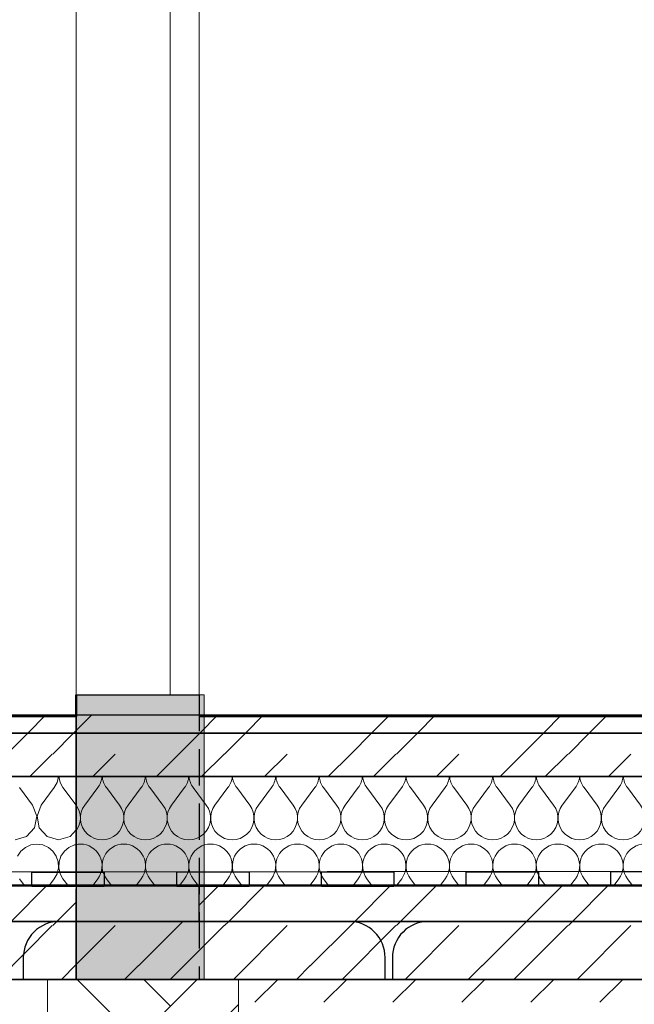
# Model space of a CAD drawing. Header units: millimetres. Extents: x -36478 to 31050, y -14815 to 11827.
# Tile 33 of 256: x -7884 to -7035, y -227 to 1132. Entities that reach past the tile are written whole.
import ezdxf

# ---------------------------------------------------------------- set-up
doc = ezdxf.new("R2010")
doc.units = ezdxf.units.MM
doc.header["$MEASUREMENT"] = 0
doc.linetypes.add('Wipeout_Contour', pattern=[1000, 0, -1000])
doc.linetypes.add('čárkovaná 3', pattern=[75, 50, -25])
for name, color, linetype in [('Konstrukce - nosné', 7, 'Continuous'), ('Nové_Konstrukce - krov', 7, 'Continuous'), ('Nové_Konstrukce - nosné', 7, 'Continuous'), ('Nové_Výplně – Řezové', 7, 'Continuous'), ('Výplně - Povrchové', 7, 'Continuous'), ('Výplně – Řezové', 7, 'Continuous')]:
    doc.layers.add(name, color=color, linetype=linetype)

# ---------------------------------------------------------------- blocks, each defined once
blk = doc.blocks.new('*X6235')
at = {"layer": 'Nové_Výplně – Řezové', "color": 21, "linetype": 'Continuous', "lineweight": 20, "true_color": 0xffaaaa}
for p, q in [((-7901.4, 118.4), (-7872.5, 147.3)), ((-7838.1, 118.4), (-7809.3, 147.3)), ((-7870, 87.3), (-7838.9, 118.4))]:
    blk.add_line(p, q, dxfattribs=at)
blk = doc.blocks.new('výplň_3116_1', base_point=(0, 0))
at = {"layer": 'Nové_Výplně – Řezové', "color": 1, "linetype": 'Continuous', "lineweight": 25, "flags": 128}
blk.add_lwpolyline([(-8909.2, 147.3), (-7805.8, 147.3), (-7805.8, 87.3), (-8909.2, 87.3)], close=True, dxfattribs=at)
at = {"layer": 'Nové_Výplně – Řezové', "color": 21, "linetype": 'Continuous', "lineweight": 20, "true_color": 0xffaaaa}
blk.add_blockref('*X6235', (0, 0), dxfattribs=at)
blk = doc.blocks.new('*X6237')
at = {"layer": 'Nové_Výplně – Řezové', "color": 21, "linetype": 'Continuous', "lineweight": 20, "true_color": 0xffaaaa}
for p, q in [((-7832, 79.2), (-7830.1, 87.3)), ((-7829.9, 87.3), (-7828, 79.2)), ((-7866, 48), (-7884, 72)), ((-7854, 48), (-7836, 72)), ((-7836, 72), (-7832, 79.2)), ((-7828, 79.2), (-7824, 72)), ((-7806, 48), (-7824, 72)), ((-7860.1, 32.7), (-7866, 48)), ((-7854, 48), (-7859.9, 32.7)), ((-7805.8, 47.6), (-7806, 48)), ((-7863.2, 16.6), (-7860.1, 32.7)), ((-7859.9, 32.7), (-7856.8, 16.6)), ((-7874.2, 4.5), (-7863.2, 16.6)), ((-7856.8, 16.6), (-7845.8, 4.5)), ((-7814.2, 4.5), (-7805.8, 13.6)), ((-7890, 0), (-7874.2, 4.5)), ((-7845.8, 4.5), (-7830, 0)), ((-7830, 0), (-7814.2, 4.5)), ((-7875.8, -10.5), (-7882.1, -15.8)), ((-7868.2, -7.1), (-7875.8, -10.5)), ((-7860, -6), (-7868.2, -7.1)), ((-7851.8, -7.1), (-7860, -6)), ((-7844.2, -10.5), (-7851.8, -7.1)), ((-7837.9, -15.8), (-7844.2, -10.5)), ((-7815.8, -10.5), (-7822.1, -15.8)), ((-7808.2, -7.1), (-7815.8, -10.5)), ((-7805.8, -6.8), (-7808.2, -7.1)), ((-7882.1, -15.8), (-7886.8, -22.6)), ((-7833.2, -22.6), (-7837.9, -15.8)), ((-7830.5, -30.4), (-7833.2, -22.6)), ((-7826.8, -22.6), (-7829.5, -30.4)), ((-7822.1, -15.8), (-7826.8, -22.6)), ((-7832, -46.8), (-7830.1, -38.7)), ((-7830.1, -38.7), (-7830.5, -30.4)), ((-7829.5, -30.4), (-7829.9, -38.7)), ((-7829.9, -38.7), (-7828, -46.8)), ((-7877.5, -62.7), (-7884, -54)), ((-7842.5, -62.7), (-7836, -54)), ((-7836, -54), (-7832, -46.8)), ((-7828, -46.8), (-7824, -54)), ((-7817.5, -62.7), (-7824, -54))]:
    blk.add_line(p, q, dxfattribs=at)
blk = doc.blocks.new('výplň_3117_1', base_point=(0, 0))
at = {"layer": 'Nové_Výplně – Řezové', "color": 1, "linetype": 'Continuous', "lineweight": 25, "flags": 128}
blk.add_lwpolyline([(-8894.8, 87.3), (-7805.8, 87.3), (-7805.8, -62.7), (-8894.8, -62.7)], close=True, dxfattribs=at)
at = {"layer": 'Nové_Výplně – Řezové', "color": 21, "linetype": 'Continuous', "lineweight": 20, "true_color": 0xffaaaa}
blk.add_blockref('*X6237', (0, 0), dxfattribs=at)
blk = doc.blocks.new('*X6239')
at = {"layer": 'Nové_Výplně – Řezové', "color": 21, "linetype": 'Continuous', "lineweight": 20, "true_color": 0xffaaaa}
for p, q in [((-7872.5, 147.3), (-7847.5, 172.3)), ((-7809.3, 147.3), (-7805.8, 150.7))]:
    blk.add_line(p, q, dxfattribs=at)
blk = doc.blocks.new('výplň_3118_1', base_point=(0, 0))
at = {"layer": 'Nové_Výplně – Řezové', "color": 1, "linetype": 'Continuous', "lineweight": 25, "flags": 128}
blk.add_lwpolyline([(-8909.2, 172.3), (-7805.8, 172.3), (-7805.8, 147.3), (-8909.2, 147.3)], close=True, dxfattribs=at)
at = {"layer": 'Nové_Výplně – Řezové', "color": 21, "linetype": 'Continuous', "lineweight": 20, "true_color": 0xffaaaa}
blk.add_blockref('*X6239', (0, 0), dxfattribs=at)
blk = doc.blocks.new('*X6241')
at = {"layer": 'Nové_Výplně – Řezové', "color": 21, "linetype": 'Continuous', "lineweight": 20, "true_color": 0xffaaaa}
for p, q in [((-7663.9, 118.4), (-7635, 147.3)), ((-7600.6, 118.4), (-7571.8, 147.3)), ((-7426.4, 118.4), (-7397.5, 147.3)), ((-7363.1, 118.4), (-7334.3, 147.3)), ((-7188.9, 118.4), (-7160, 147.3)), ((-7125.6, 118.4), (-7096.8, 147.3)), ((-7782.9, 87.3), (-7751.8, 118.4)), ((-7695, 87.3), (-7663.9, 118.4)), ((-7632.5, 87.3), (-7601.4, 118.4)), ((-7545.4, 87.3), (-7514.3, 118.4)), ((-7457.5, 87.3), (-7426.4, 118.4)), ((-7395, 87.3), (-7363.9, 118.4)), ((-7307.9, 87.3), (-7276.8, 118.4)), ((-7220, 87.3), (-7188.9, 118.4)), ((-7157.5, 87.3), (-7126.4, 118.4)), ((-7070.4, 87.3), (-7039.3, 118.4))]:
    blk.add_line(p, q, dxfattribs=at)
blk = doc.blocks.new('výplň_3119_1', base_point=(0, 0))
at = {"layer": 'Nové_Výplně – Řezové', "color": 1, "linetype": 'Continuous', "lineweight": 25, "flags": 128}
blk.add_lwpolyline([(-7805.8, 87.3), (-7805.8, 147.3), (-1016.6, 147.3), (-1016.6, 87.3)], close=True, dxfattribs=at)
at = {"layer": 'Nové_Výplně – Řezové', "color": 21, "linetype": 'Continuous', "lineweight": 20, "true_color": 0xffaaaa}
blk.add_blockref('*X6241', (0, 0), dxfattribs=at)
blk = doc.blocks.new('*X6243')
at = {"layer": 'Nové_Výplně – Řezové', "color": 21, "linetype": 'Continuous', "lineweight": 20, "true_color": 0xffaaaa}
for p, q in [((-7794, 48), (-7776, 72)), ((-7746, 48), (-7764, 72)), ((-7734, 48), (-7716, 72)), ((-7686, 48), (-7704, 72)), ((-7674, 48), (-7656, 72)), ((-7626, 48), (-7644, 72)), ((-7614, 48), (-7596, 72)), ((-7566, 48), (-7584, 72)), ((-7554, 48), (-7536, 72)), ((-7506, 48), (-7524, 72)), ((-7494, 48), (-7476, 72)), ((-7446, 48), (-7464, 72)), ((-7434, 48), (-7416, 72)), ((-7386, 48), (-7404, 72)), ((-7374, 48), (-7356, 72)), ((-7326, 48), (-7344, 72)), ((-7314, 48), (-7296, 72)), ((-7266, 48), (-7284, 72)), ((-7254, 48), (-7236, 72)), ((-7206, 48), (-7224, 72)), ((-7194, 48), (-7176, 72)), ((-7146, 48), (-7164, 72)), ((-7134, 48), (-7116, 72)), ((-7086, 48), (-7104, 72)), ((-7074, 48), (-7056, 72)), ((-7026, 48), (-7044, 72)), ((-7782.5, -62.7), (-7776, -54)), ((-7757.5, -62.7), (-7764, -54)), ((-7722.5, -62.7), (-7716, -54)), ((-7697.5, -62.7), (-7704, -54)), ((-7662.5, -62.7), (-7656, -54)), ((-7637.5, -62.7), (-7644, -54)), ((-7602.5, -62.7), (-7596, -54)), ((-7577.5, -62.7), (-7584, -54)), ((-7542.5, -62.7), (-7536, -54)), ((-7517.5, -62.7), (-7524, -54)), ((-7482.5, -62.7), (-7476, -54)), ((-7457.5, -62.7), (-7464, -54)), ((-7422.5, -62.7), (-7416, -54)), ((-7397.5, -62.7), (-7404, -54)), ((-7362.5, -62.7), (-7356, -54)), ((-7337.5, -62.7), (-7344, -54)), ((-7302.5, -62.7), (-7296, -54)), ((-7277.5, -62.7), (-7284, -54)), ((-7242.5, -62.7), (-7236, -54)), ((-7217.5, -62.7), (-7224, -54)), ((-7182.5, -62.7), (-7176, -54)), ((-7157.5, -62.7), (-7164, -54)), ((-7122.5, -62.7), (-7116, -54)), ((-7097.5, -62.7), (-7104, -54)), ((-7062.5, -62.7), (-7056, -54)), ((-7037.5, -62.7), (-7044, -54))]:
    blk.add_line(p, q, dxfattribs=at)
for centre, start, end in [((-7800, 90), 323.1301, 354.818), ((-7740, 90), 185.182, 216.8699), ((-7740, 90), 323.1301, 354.818), ((-7680, 90), 185.182, 216.8699), ((-7680, 90), 323.1301, 354.818), ((-7620, 90), 185.182, 216.8699), ((-7620, 90), 323.1301, 354.818), ((-7560, 90), 185.182, 216.8699), ((-7560, 90), 323.1301, 354.818), ((-7500, 90), 185.182, 216.8699), ((-7500, 90), 323.1301, 354.818), ((-7440, 90), 185.182, 216.8699), ((-7440, 90), 323.1301, 354.818), ((-7380, 90), 185.182, 216.8699), ((-7380, 90), 323.1301, 354.818), ((-7320, 90), 185.182, 216.8699), ((-7320, 90), 323.1301, 354.818), ((-7260, 90), 185.182, 216.8699), ((-7260, 90), 323.1301, 354.818), ((-7200, 90), 185.182, 216.8699), ((-7200, 90), 323.1301, 354.818), ((-7140, 90), 185.182, 216.8699), ((-7140, 90), 323.1301, 354.818), ((-7080, 90), 185.182, 216.8699), ((-7080, 90), 323.1301, 354.818), ((-7020, 90), 185.182, 216.8699), ((-7830, 30), 323.6111, 36.3889), ((-7770, 30), 143.1301, 36.8699), ((-7710, 30), 143.1301, 36.8699), ((-7650, 30), 143.1301, 36.8699), ((-7590, 30), 143.1301, 36.8699), ((-7530, 30), 143.1301, 36.8699), ((-7470, 30), 143.1301, 36.8699), ((-7410, 30), 143.1301, 36.8699), ((-7350, 30), 143.1301, 36.8699), ((-7290, 30), 143.1301, 36.8699), ((-7230, 30), 143.1301, 36.8699), ((-7170, 30), 143.1301, 36.8699), ((-7110, 30), 143.1301, 36.8699), ((-7050, 30), 143.1301, 36.8699), ((-7800, -36), 90, 101.2442), ((-7800, -36), 323.1301, 90), ((-7740, -36), 90, 216.8699), ((-7740, -36), 323.1301, 90), ((-7680, -36), 90, 216.8699), ((-7680, -36), 323.1301, 90), ((-7620, -36), 90, 216.8699), ((-7620, -36), 323.1301, 90), ((-7560, -36), 90, 216.8699), ((-7560, -36), 323.1301, 90), ((-7500, -36), 90, 216.8699), ((-7500, -36), 323.1301, 90), ((-7440, -36), 90, 216.8699), ((-7440, -36), 323.1301, 90), ((-7380, -36), 90, 216.8699), ((-7380, -36), 323.1301, 90), ((-7320, -36), 90, 216.8699), ((-7320, -36), 323.1301, 90), ((-7260, -36), 90, 216.8699), ((-7260, -36), 323.1301, 90), ((-7200, -36), 90, 216.8699), ((-7200, -36), 323.1301, 90), ((-7140, -36), 90, 216.8699), ((-7140, -36), 323.1301, 90), ((-7080, -36), 90, 216.8699), ((-7080, -36), 323.1301, 90), ((-7020, -36), 90, 216.8699)]:
    blk.add_arc(centre, 30, start, end, dxfattribs=at)
blk = doc.blocks.new('výplň_3120_1', base_point=(0, 0))
at = {"layer": 'Nové_Výplně – Řezové', "color": 1, "linetype": 'Continuous', "lineweight": 25, "flags": 128}
blk.add_lwpolyline([(-7805.8, -62.7), (-7805.8, 87.3), (-1016.6, 87.3), (-1016.6, -62.7)], close=True, dxfattribs=at)
at = {"layer": 'Nové_Výplně – Řezové', "color": 21, "linetype": 'Continuous', "lineweight": 20, "true_color": 0xffaaaa}
blk.add_blockref('*X6243', (0, 0), dxfattribs=at)
blk = doc.blocks.new('*X6245')
at = {"layer": 'Nové_Výplně – Řezové', "color": 21, "linetype": 'Continuous', "lineweight": 20, "true_color": 0xffaaaa}
for p, q in [((-7805.8, 150.7), (-7784.3, 172.3)), ((-7635, 147.3), (-7610, 172.3)), ((-7571.8, 147.3), (-7546.8, 172.3)), ((-7397.5, 147.3), (-7372.5, 172.3)), ((-7334.3, 147.3), (-7309.3, 172.3)), ((-7160, 147.3), (-7135, 172.3)), ((-7096.8, 147.3), (-7071.8, 172.3))]:
    blk.add_line(p, q, dxfattribs=at)
blk = doc.blocks.new('výplň_3121_1', base_point=(0, 0))
at = {"layer": 'Nové_Výplně – Řezové', "color": 1, "linetype": 'Continuous', "lineweight": 25, "flags": 128}
blk.add_lwpolyline([(-7805.8, 147.3), (-7805.8, 172.3), (-1016.6, 172.3), (-1016.6, 147.3)], close=True, dxfattribs=at)
at = {"layer": 'Nové_Výplně – Řezové', "color": 21, "linetype": 'Continuous', "lineweight": 20, "true_color": 0xffaaaa}
blk.add_blockref('*X6245', (0, 0), dxfattribs=at)
blk = doc.blocks.new('*X6255')
at = {"layer": 'Nové_Výplně – Řezové', "color": 21, "linetype": 'Continuous', "lineweight": 20, "true_color": 0xffaaaa}
for p, q in [((-7895.8, -112.7), (-7845.8, -62.7)), ((-7832.5, -112.7), (-7805.8, -86.1))]:
    blk.add_line(p, q, dxfattribs=at)
blk = doc.blocks.new('výplň_3126_1', base_point=(0, 0))
at = {"layer": 'Nové_Výplně – Řezové', "color": 1, "linetype": 'Continuous', "lineweight": 25, "flags": 128}
blk.add_lwpolyline([(-8909.2, -62.7), (-7805.8, -62.7), (-7805.8, -112.7), (-8909.2, -112.7)], close=True, dxfattribs=at)
at = {"layer": 'Nové_Výplně – Řezové', "color": 21, "linetype": 'Continuous', "lineweight": 20, "true_color": 0xffaaaa}
blk.add_blockref('*X6255', (0, 0), dxfattribs=at)
blk = doc.blocks.new('*X6257')
at = {"layer": 'Nové_Výplně – Řezové', "color": 21, "linetype": 'Continuous', "lineweight": 20, "true_color": 0xffaaaa}
for p, q in [((-7805.8, -172.4), (-7751.8, -118.3)), ((-7719.8, -174.2), (-7663.9, -118.3)), ((-7675.8, -192.7), (-7601.4, -118.3)), ((-7663.9, -118.3), (-7658.3, -112.7)), ((-7600.6, -118.3), (-7595, -112.7)), ((-7588.6, -192.7), (-7514.3, -118.3)), ((-7482.3, -174.2), (-7426.4, -118.3)), ((-7438.3, -192.7), (-7363.9, -118.3)), ((-7426.4, -118.3), (-7420.8, -112.7)), ((-7363.1, -118.3), (-7357.5, -112.7)), ((-7351.1, -192.7), (-7276.8, -118.3)), ((-7244.8, -174.2), (-7188.9, -118.3)), ((-7200.8, -192.7), (-7126.4, -118.3)), ((-7188.9, -118.3), (-7183.3, -112.7)), ((-7125.6, -118.3), (-7120, -112.7)), ((-7113.6, -192.7), (-7039.3, -118.3)), ((-7739, -192.7), (-7719.8, -173.5)), ((-7501.5, -192.7), (-7482.3, -173.5)), ((-7264, -192.7), (-7244.8, -173.5))]:
    blk.add_line(p, q, dxfattribs=at)
blk = doc.blocks.new('výplň_3127_1', base_point=(0, 0))
at = {"layer": 'Nové_Výplně – Řezové', "color": 1, "linetype": 'Continuous', "lineweight": 25, "flags": 128}
blk.add_lwpolyline([(-7805.8, -112.7), (-1010.1, -112.7), (-1010.1, -192.7), (-7805.8, -192.7)], close=True, dxfattribs=at)
at = {"layer": 'Nové_Výplně – Řezové', "color": 21, "linetype": 'Continuous', "lineweight": 20, "true_color": 0xffaaaa}
blk.add_blockref('*X6257', (0, 0), dxfattribs=at)
blk = doc.blocks.new('*X6259')
at = {"layer": 'Nové_Výplně – Řezové', "color": 21, "linetype": 'Continuous', "lineweight": 20, "true_color": 0xffaaaa}
for p, q in [((-7913.3, -192.7), (-7838.9, -118.3)), ((-7838.1, -118.3), (-7832.5, -112.7)), ((-7826.1, -192.7), (-7805.8, -172.4))]:
    blk.add_line(p, q, dxfattribs=at)
blk = doc.blocks.new('výplň_3128_1', base_point=(0, 0))
at = {"layer": 'Nové_Výplně – Řezové', "color": 1, "linetype": 'Continuous', "lineweight": 25, "flags": 128}
blk.add_lwpolyline([(-8909.2, -112.7), (-7805.8, -112.7), (-7805.8, -192.7), (-8909.2, -192.7)], close=True, dxfattribs=at)
at = {"layer": 'Nové_Výplně – Řezové', "color": 21, "linetype": 'Continuous', "lineweight": 20, "true_color": 0xffaaaa}
blk.add_blockref('*X6259', (0, 0), dxfattribs=at)
blk = doc.blocks.new('*X6261')
at = {"layer": 'Nové_Výplně – Řezové', "color": 21, "linetype": 'Continuous', "lineweight": 20, "true_color": 0xffaaaa}
blk.add_line((-7844.6, -224.3), (-7813, -192.7), dxfattribs=at)
blk = doc.blocks.new('výplň_3129_1', base_point=(0, 0))
at = {"layer": 'Nové_Výplně – Řezové', "color": 1, "linetype": 'Continuous', "lineweight": 25, "flags": 128}
blk.add_lwpolyline([(-8909.2, -192.7), (-7805.8, -192.7), (-7805.8, -342.7), (-8828.2, -342.7), (-8828.2, -232), (-8909.2, -232)], close=True, dxfattribs=at)
at = {"layer": 'Nové_Výplně – Řezové', "color": 21, "linetype": 'Continuous', "lineweight": 20, "true_color": 0xffaaaa}
blk.add_blockref('*X6261', (0, 0), dxfattribs=at)
blk = doc.blocks.new('*X6263')
at = {"layer": 'Nové_Výplně – Řezové', "color": 21, "linetype": 'Continuous', "lineweight": 20, "true_color": 0xffaaaa}
for p, q in [((-7749.3, -224.3), (-7717.7, -192.7)), ((-7654, -224.3), (-7622.4, -192.7)), ((-7558.7, -224.3), (-7527.1, -192.7)), ((-7463.4, -224.3), (-7431.8, -192.7)), ((-7368.1, -224.3), (-7336.5, -192.7)), ((-7272.8, -224.3), (-7241.2, -192.7)), ((-7177.5, -224.3), (-7145.9, -192.7)), ((-7082.2, -224.3), (-7050.6, -192.7))]:
    blk.add_line(p, q, dxfattribs=at)
blk = doc.blocks.new('výplň_3130_1', base_point=(0, 0))
at = {"layer": 'Nové_Výplně – Řezové', "color": 1, "linetype": 'Continuous', "lineweight": 25, "flags": 128}
blk.add_lwpolyline([(-7805.8, -192.7), (-1010.1, -192.7), (-1010.1, -342.7), (-7805.8, -342.7), (-7805.8, -232)], close=True, dxfattribs=at)
at = {"layer": 'Nové_Výplně – Řezové', "color": 21, "linetype": 'Continuous', "lineweight": 20, "true_color": 0xffaaaa}
blk.add_blockref('*X6263', (0, 0), dxfattribs=at)
blk = doc.blocks.new('*X6353')
at = {"layer": 'Nové_Výplně – Řezové', "color": 21, "linetype": 'Continuous', "lineweight": 20, "true_color": 0xffaaaa}
for p, q in [((-7635.8, -90.3), (-7608.3, -62.7)), ((-7595, -112.7), (-7545, -62.7)), ((-7420.8, -112.7), (-7370.8, -62.7)), ((-7357.5, -112.7), (-7307.5, -62.7)), ((-7183.3, -112.7), (-7133.3, -62.7)), ((-7120, -112.7), (-7070, -62.7))]:
    blk.add_line(p, q, dxfattribs=at)
blk = doc.blocks.new('výplň_3136_1', base_point=(0, 0))
at = {"layer": 'Nové_Výplně – Řezové', "color": 1, "linetype": 'Continuous', "lineweight": 25, "flags": 128}
blk.add_lwpolyline([(-7635.8, -112.7), (-7635.8, -62.7), (-1016.6, -62.7), (-1016.6, -112.7)], close=True, dxfattribs=at)
at = {"layer": 'Nové_Výplně – Řezové', "color": 21, "linetype": 'Continuous', "lineweight": 20, "true_color": 0xffaaaa}
blk.add_blockref('*X6353', (0, 0), dxfattribs=at)
blk = doc.blocks.new('Izolace proti vodě 25[4]_1', base_point=(-4666.9, -62.6))
at = {"layer": 'Nové_Konstrukce - krov', "color": 1, "linetype": 'Continuous', "lineweight": 25}
for p, q in [((-4666.9, -42.6), (-8909.2, -45.2)), ((-7866.9, -44.6), (-7766.9, -44.5)), ((-7866.9, -64.6), (-7866.9, -44.6)), ((-7766.9, -44.5), (-7766.9, -64.5)), ((-7666.9, -44.5), (-7566.9, -44.4)), ((-7666.9, -64.5), (-7666.9, -44.5)), ((-7566.9, -44.4), (-7566.9, -64.4)), ((-7466.9, -64.3), (-7466.9, -44.3)), ((-7466.9, -44.3), (-7366.9, -44.3)), ((-7366.9, -44.3), (-7366.9, -64.3)), ((-7266.9, -64.2), (-7266.9, -44.2)), ((-7266.9, -44.2), (-7166.9, -44.2)), ((-7166.9, -44.2), (-7166.9, -64.2)), ((-7066.9, -44.1), (-6966.9, -44)), ((-7066.9, -64.1), (-7066.9, -44.1)), ((-4666.9, -62.6), (-8909.2, -65.2)), ((-7766.9, -64.5), (-7866.9, -64.6)), ((-7566.9, -64.4), (-7666.9, -64.5)), ((-7366.9, -64.3), (-7466.9, -64.3)), ((-7166.9, -64.2), (-7266.9, -64.2)), ((-6966.9, -64), (-7066.9, -64.1))]:
    blk.add_line(p, q, dxfattribs=at)

msp = doc.modelspace()

# ---------------------------------------------------------------- linework, layer by layer
at = {"layer": 'Nové_Konstrukce - nosné', "color": 1, "linetype": 'Continuous', "lineweight": 25, "flags": 128}
msp.add_lwpolyline([(-7368.8, -162.7), (-7368.8, -192.7), (-6868.8, -192.7), (-6868.8, -162.7, 0.414214), (-6918.8, -112.7), (-7318.8, -112.7, 0.414214)], format="xyb", close=True, dxfattribs=at)

# ---------------------------------------------------------------- block references
at = {"layer": 'Nové_Konstrukce - krov', "color": 1, "linetype": 'Continuous', "lineweight": 25}
msp.add_blockref('Izolace proti vodě 25[4]_1', (-4666.9, -62.6), dxfattribs=at)
at = {"layer": 'Nové_Výplně – Řezové', "color": 21, "linetype": 'Continuous', "lineweight": 20, "true_color": 0xffaaaa}
for name in ['výplň_3116_1', 'výplň_3119_1', 'výplň_3117_1', 'výplň_3120_1', 'výplň_3126_1', 'výplň_3136_1', 'výplň_3128_1', 'výplň_3127_1', 'výplň_3129_1', 'výplň_3130_1']:
    msp.add_blockref(name, (0, 0), dxfattribs=at)

# ---------------------------------------------------------------- wipeouts: each hides what was drawn before it
at = {"color": 254, "linetype": 'Wipeout_Contour', "lineweight": 0, "ltscale": 49724.457531}
msp.add_wipeout([(-7626.6, 1657), (-7635.9, 1657), (-7635.9, 170), (-5456.2, 170), (-5456.2, 217.3), (-7611.7, 1550), (-7626.6, 1550)], dxfattribs=at).dxf.layer = 'Výplně - Povrchové'
at = {"color": 254, "linetype": 'Wipeout_Contour', "lineweight": 0, "ltscale": 33394.916398}
msp.add_wipeout([(-7806.3, 1630), (-8729.7, 1630), (-8729.7, 170), (-7806.3, 170)], dxfattribs=at).dxf.layer = 'Výplně - Povrchové'

# ---------------------------------------------------------------- next in the draw order: linework, layer by layer
at = {"layer": 'Konstrukce - nosné', "color": 8, "linetype": 'Continuous', "lineweight": 13, "flags": 128}
msp.add_lwpolyline([(-7635.9, 1630), (-7635.9, 1562), (-7635.9, 200)], dxfattribs=at)

# ---------------------------------------------------------------- next in the draw order: wipeouts: each hides what was drawn before it
at = {"color": 254, "linetype": 'Wipeout_Contour', "lineweight": 0, "ltscale": 156441.789076}
msp.add_wipeout([(-7626.6, 1550), (-7611.7, 1550), (-5456.2, 217.3), (-5456.2, 170), (-5206.2, 170), (-5206.2, 313), (-5478, 313), (-5478, 481), (-5749.7, 481), (-5749.7, 649), (-6021.4, 649), (-6021.4, 817), (-6293.1, 817), (-6293.1, 985), (-6564.8, 985), (-6564.8, 1153), (-6836.5, 1153), (-6836.5, 1321), (-7108.3, 1321), (-7108.3, 1489), (-7380, 1489), (-7380, 1654.5), (-7384.3, 1657), (-7626.6, 1657)], dxfattribs=at).dxf.layer = 'Výplně - Povrchové'
at = {"color": 254, "linetype": 'Wipeout_Contour', "lineweight": 0, "ltscale": 47182.657116}
msp.add_wipeout([(-7806.3, 1630), (-7806.3, 170), (-7805.9, 170), (-7805.9, 200), (-7805.9, 200), (-7805.9, 1630)], dxfattribs=at).dxf.layer = 'Výplně - Povrchové'
at = {"color": 254, "linetype": 'Wipeout_Contour', "lineweight": 0, "ltscale": 30873.967796}
msp.add_wipeout([(-7845.5, -192.7), (-7581.4, -192.7), (-7581.4, -342.7), (-7845.5, -342.7)], dxfattribs=at).dxf.layer = 'Výplně – Řezové'

# ---------------------------------------------------------------- next in the draw order: hatches: boundary and pattern name
at = {"layer": 'Výplně – Řezové', "linetype": 'Continuous', "lineweight": 13, "true_color": 0xbf7d1a}
h = msp.add_hatch(dxfattribs=at)
h.set_pattern_fill('Zemina_0001', color=32, style=0, pattern_type=2)
h.set_pattern_definition([(45, (0, 0), (-137.886, 137.886), []), (45, (-45.96, 45.96), (-275.772, 275.772), []), (45, (-91.92, 91.92), (-275.772, 275.772), []), (135, (-137.886, 137.886), (45.96194, 45.96194), [195, -195])])
h.paths.add_polyline_path([(-7845.5, -192.7), (-7581.4, -192.7), (-7581.4, -342.7), (-7845.5, -342.7)])

# ---------------------------------------------------------------- next in the draw order: linework, layer by layer
at = {"color": 7, "linetype": 'čárkovaná 3', "lineweight": 25}
for p, q in [((-7635.8, 200), (-7635.8, -192.7)), ((-7635.8, -192.7), (-7805.9, -192.7))]:
    msp.add_line(p, q, dxfattribs=at)
at = {"layer": 'Konstrukce - nosné', "color": 7, "linetype": 'Continuous', "lineweight": 35}
for p, q in [((-7805.9, 170), (-8907.2, 170)), ((-1010.1, 170), (-7635.9, 170))]:
    msp.add_line(p, q, dxfattribs=at)
at = {"layer": 'Nové_Konstrukce - nosné', "color": 1, "linetype": 'Continuous', "lineweight": 25, "flags": 128}
msp.add_lwpolyline([(-7878.8, -162.7), (-7878.8, -192.7), (-7378.8, -192.7), (-7378.8, -162.7, 0.414214), (-7428.8, -112.7), (-7828.8, -112.7, 0.414214)], format="xyb", close=True, dxfattribs=at)
at = {"layer": 'Výplně – Řezové', "color": 34, "linetype": 'Continuous', "lineweight": 20, "true_color": 0xae480b, "flags": 128}
msp.add_lwpolyline([(-7845.5, -192.7), (-7581.4, -192.7), (-7581.4, -342.7), (-7845.5, -342.7)], close=True, dxfattribs=at)
at = {"layer": 'Výplně – Řezové', "color": 7, "linetype": 'čárkovaná 3', "lineweight": 20, "flags": 128}
msp.add_lwpolyline([(-7845.5, -192.7), (-7581.5, -192.7), (-7581.5, -551.9), (-7845.5, -551.9)], close=True, dxfattribs=at)

# ---------------------------------------------------------------- next in the draw order: block references
at = {"layer": 'Nové_Výplně – Řezové', "color": 21, "linetype": 'Continuous', "lineweight": 20, "true_color": 0xffaaaa}
for name in ['výplň_3118_1', 'výplň_3121_1']:
    msp.add_blockref(name, (0, 0), dxfattribs=at)

# ---------------------------------------------------------------- next in the draw order: wipeouts: each hides what was drawn before it
at = {"color": 254, "linetype": 'Wipeout_Contour', "lineweight": 0, "ltscale": 31276.108963}
msp.add_wipeout([(-7675.9, 1550), (-7805.9, 1550), (-7805.9, 200), (-7675.9, 200)], dxfattribs=at).dxf.layer = 'Výplně - Povrchové'

# ---------------------------------------------------------------- next in the draw order: hatches: boundary and pattern name
at = {"layer": 'Výplně – Řezové', "linetype": 'Continuous', "lineweight": 13}
for points in [[(-7805.9, 170), (-7635.9, 170), (-7635.9, 200), (-7805.9, 200)], [(-7805.9, 200), (-7628.8, 200), (-7628.8, -192.7), (-7805.9, -192.7)]]:
    msp.add_hatch(color=254, dxfattribs=at).paths.add_polyline_path(points)

# ---------------------------------------------------------------- next in the draw order: linework, layer by layer
at = {"color": 7, "linetype": 'čárkovaná 3', "lineweight": 25}
msp.add_line((-7805.9, -192.7), (-7805.9, 200), dxfattribs=at)
at = {"color": 7, "linetype": 'Continuous', "lineweight": 25}
msp.add_line((-7805.9, 200), (-7635.8, 200), dxfattribs=at)
at = {"layer": 'Konstrukce - nosné', "color": 8, "linetype": 'Continuous', "lineweight": 13}
for p, q in [((-7805.9, 200), (-7805.9, 1550)), ((-7675.9, 1550), (-7675.9, 200))]:
    msp.add_line(p, q, dxfattribs=at)
at = {"layer": 'Konstrukce - nosné', "color": 7, "linetype": 'Continuous', "lineweight": 50}
msp.add_line((-7805.9, 200), (-7805.9, 170), dxfattribs=at)
at = {"layer": 'Výplně – Řezové', "color": 8, "linetype": 'Continuous', "lineweight": 13, "flags": 128}
msp.add_lwpolyline([(-7805.9, 200), (-7628.8, 200), (-7628.8, -192.7), (-7805.9, -192.7)], close=True, dxfattribs=at)

doc.saveas('drawing.dxf')
